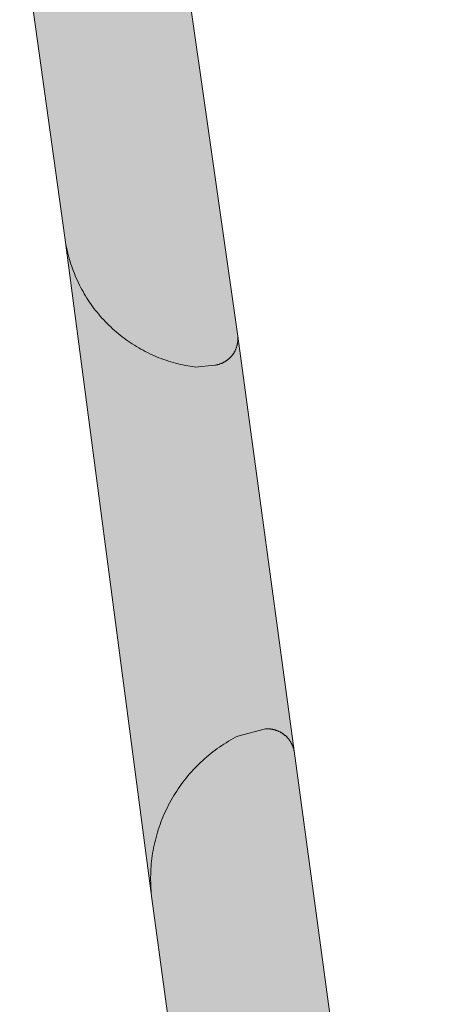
# Model space of a CAD drawing. Extents: x 97094 to 109644, y 463509 to 471969.
# Tile 154 of 256: x 102888.97 to 102897.49, y 468885.15 to 468904.6. Entities that reach past the tile are written whole.
import ezdxf

# ---------------------------------------------------------------- set-up
doc = ezdxf.new("R2010")
doc.units = 0
doc.layers.add('109 Onkruidbestrijding elementen', color=6, linetype='Continuous', lineweight=20, true_color=0xff00ff)

msp = doc.modelspace()

# ---------------------------------------------------------------- hatches: boundary and pattern name
at = {"layer": '109 Onkruidbestrijding elementen', "true_color": 0xff00ff}
for points in [[(102892.822, 468897.776), (102892.831, 468897.777), (102892.839, 468897.778), (102892.848, 468897.78), (102892.856, 468897.781), (102892.865, 468897.783), (102892.873, 468897.785), (102892.882, 468897.787), (102892.89, 468897.789), (102892.898, 468897.791), (102892.907, 468897.794), (102892.915, 468897.796), (102892.923, 468897.799), (102892.931, 468897.802), (102892.94, 468897.805), (102892.948, 468897.808), (102892.956, 468897.811), (102892.964, 468897.815), (102892.972, 468897.818), (102892.979, 468897.822), (102892.987, 468897.826), (102892.995, 468897.829), (102893.003, 468897.833), (102893.01, 468897.838), (102893.018, 468897.842), (102893.025, 468897.846), (102893.033, 468897.851), (102893.04, 468897.855), (102893.047, 468897.86), (102893.054, 468897.865), (102893.061, 468897.87), (102893.068, 468897.875), (102893.075, 468897.881), (102893.082, 468897.886), (102893.089, 468897.891), (102893.095, 468897.897), (102893.102, 468897.903), (102893.108, 468897.908), (102893.115, 468897.914), (102893.121, 468897.92), (102893.127, 468897.926), (102893.133, 468897.933), (102893.139, 468897.939), (102893.145, 468897.945), (102893.151, 468897.952), (102893.156, 468897.959), (102893.162, 468897.965), (102893.167, 468897.972), (102893.172, 468897.979), (102893.178, 468897.986), (102893.183, 468897.993), (102893.188, 468898), (102893.192, 468898.007), (102893.197, 468898.015), (102893.202, 468898.022), (102893.206, 468898.029), (102893.21, 468898.037), (102893.215, 468898.044), (102893.219, 468898.052), (102893.222, 468898.06), (102893.226, 468898.068), (102893.23, 468898.076), (102893.233, 468898.083), (102893.237, 468898.091), (102893.24, 468898.099), (102893.243, 468898.108), (102893.246, 468898.116), (102893.249, 468898.124), (102893.252, 468898.132), (102893.254, 468898.14), (102893.257, 468898.149), (102893.259, 468898.157), (102893.261, 468898.165), (102893.263, 468898.174), (102893.265, 468898.182), (102893.267, 468898.191), (102893.269, 468898.199), (102893.27, 468898.208), (102893.271, 468898.216), (102893.273, 468898.225), (102893.274, 468898.234), (102893.275, 468898.242), (102893.275, 468898.251), (102893.276, 468898.259), (102893.276, 468898.268), (102893.277, 468898.277), (102893.277, 468898.285), (102893.277, 468898.294), (102893.277, 468898.303), (102893.277, 468898.311), (102893.276, 468898.32), (102893.276, 468898.329), (102893.275, 468898.337), (102893.274, 468898.346), (102891.719, 468909.272), (102891.716, 468909.281), (102891.714, 468909.29), (102891.711, 468909.3), (102891.708, 468909.309), (102891.704, 468909.318), (102891.701, 468909.327), (102891.697, 468909.336), (102891.694, 468909.344), (102891.69, 468909.353), (102891.686, 468909.362), (102891.682, 468909.371), (102891.678, 468909.379), (102891.673, 468909.388), (102891.669, 468909.396), (102891.664, 468909.405), (102891.659, 468909.413), (102891.654, 468909.421), (102891.649, 468909.429), (102891.644, 468909.437), (102891.638, 468909.445), (102891.633, 468909.453), (102891.627, 468909.461), (102891.622, 468909.468), (102891.616, 468909.476), (102891.61, 468909.483), (102891.604, 468909.491), (102891.597, 468909.498), (102891.591, 468909.505), (102891.584, 468909.512), (102891.578, 468909.519), (102891.571, 468909.526), (102891.564, 468909.533), (102891.557, 468909.539), (102891.55, 468909.546), (102891.543, 468909.552), (102891.536, 468909.559), (102891.528, 468909.565), (102891.521, 468909.571), (102891.513, 468909.577), (102891.506, 468909.582), (102891.498, 468909.588), (102891.49, 468909.593), (102891.482, 468909.599), (102891.474, 468909.604), (102891.466, 468909.609), (102891.458, 468909.614), (102891.449, 468909.619), (102891.441, 468909.624), (102891.433, 468909.628), (102891.424, 468909.632), (102891.415, 468909.637), (102891.407, 468909.641), (102891.398, 468909.645), (102891.389, 468909.649), (102891.38, 468909.652), (102891.371, 468909.656), (102891.362, 468909.659), (102891.353, 468909.662), (102891.344, 468909.665), (102891.335, 468909.668), (102891.326, 468909.671), (102891.317, 468909.674), (102891.308, 468909.676), (102891.298, 468909.679), (102891.289, 468909.681), (102891.279, 468909.683), (102891.27, 468909.685), (102891.261, 468909.686), (102891.251, 468909.688), (102891.242, 468909.689), (102891.232, 468909.69), (102891.223, 468909.691), (102891.213, 468909.692), (102891.204, 468909.693), (102891.194, 468909.694), (102891.184, 468909.694), (102891.175, 468909.694), (102891.165, 468909.694), (102891.156, 468909.694), (102891.146, 468909.694), (102890.751, 468909.595), (102890.706, 468909.575), (102890.661, 468909.555), (102890.617, 468909.534), (102890.573, 468909.512), (102890.529, 468909.49), (102890.486, 468909.467), (102890.443, 468909.443), (102890.401, 468909.418), (102890.359, 468909.393), (102890.318, 468909.366), (102890.276, 468909.34), (102890.236, 468909.312), (102890.196, 468909.284), (102890.156, 468909.255), (102890.117, 468909.226), (102890.078, 468909.196), (102890.04, 468909.165), (102890.002, 468909.133), (102889.965, 468909.101), (102889.928, 468909.069), (102889.892, 468909.035), (102889.857, 468909.002), (102889.822, 468908.967), (102889.788, 468908.932), (102889.754, 468908.896), (102889.721, 468908.86), (102889.688, 468908.824), (102889.656, 468908.786), (102889.625, 468908.748), (102889.594, 468908.71), (102889.564, 468908.671), (102889.535, 468908.632), (102889.506, 468908.592), (102889.478, 468908.552), (102889.451, 468908.511), (102889.425, 468908.47), (102889.399, 468908.428), (102889.373, 468908.386), (102889.349, 468908.344), (102889.325, 468908.301), (102889.302, 468908.258), (102889.28, 468908.214), (102889.258, 468908.17), (102889.237, 468908.125), (102889.217, 468908.081), (102889.198, 468908.036), (102889.179, 468907.99), (102889.161, 468907.944), (102889.144, 468907.899), (102889.128, 468907.852), (102889.112, 468907.806), (102889.098, 468907.759), (102889.084, 468907.712), (102889.07, 468907.665), (102889.058, 468907.617), (102889.047, 468907.569), (102889.036, 468907.522), (102889.026, 468907.474), (102889.017, 468907.425), (102889.008, 468907.377), (102889.001, 468907.329), (102888.994, 468907.28), (102888.988, 468907.231), (102888.983, 468907.182), (102888.979, 468907.134), (102888.975, 468907.085), (102888.973, 468907.036), (102888.971, 468906.987), (102888.97, 468906.938), (102888.97, 468906.889), (102888.971, 468906.839), (102888.972, 468906.79), (102888.974, 468906.741), (102888.978, 468906.692), (102888.982, 468906.644), (102888.986, 468906.595), (102888.992, 468906.546), (102889.861, 468900.299), (102889.868, 468900.25), (102889.876, 468900.201), (102889.884, 468900.153), (102889.894, 468900.104), (102889.904, 468900.056), (102889.915, 468900.008), (102889.927, 468899.96), (102889.939, 468899.912), (102889.953, 468899.864), (102889.967, 468899.817), (102889.982, 468899.77), (102889.998, 468899.723), (102890.014, 468899.676), (102890.031, 468899.63), (102890.049, 468899.584), (102890.068, 468899.538), (102890.088, 468899.493), (102890.108, 468899.448), (102890.129, 468899.403), (102890.151, 468899.359), (102890.173, 468899.315), (102890.197, 468899.271), (102890.221, 468899.228), (102890.245, 468899.185), (102890.271, 468899.143), (102890.297, 468899.101), (102890.324, 468899.059), (102890.351, 468899.018), (102890.379, 468898.977), (102890.408, 468898.937), (102890.437, 468898.898), (102890.468, 468898.858), (102890.498, 468898.82), (102890.53, 468898.782), (102890.562, 468898.744), (102890.594, 468898.707), (102890.628, 468898.67), (102890.662, 468898.634), (102890.696, 468898.599), (102890.731, 468898.564), (102890.767, 468898.53), (102890.803, 468898.496), (102890.84, 468898.463), (102890.877, 468898.431), (102890.915, 468898.399), (102890.953, 468898.368), (102890.992, 468898.337), (102891.031, 468898.307), (102891.071, 468898.278), (102891.111, 468898.249), (102891.152, 468898.222), (102891.193, 468898.194), (102891.235, 468898.168), (102891.277, 468898.142), (102891.32, 468898.117), (102891.363, 468898.092), (102891.406, 468898.069), (102891.45, 468898.046), (102891.494, 468898.023), (102891.539, 468898.002), (102891.583, 468897.981), (102891.629, 468897.961), (102891.674, 468897.942), (102891.72, 468897.923), (102891.766, 468897.905), (102891.812, 468897.888), (102891.859, 468897.872), (102891.906, 468897.857), (102891.953, 468897.842), (102892.001, 468897.828), (102892.048, 468897.815), (102892.096, 468897.803), (102892.144, 468897.791), (102892.192, 468897.78), (102892.241, 468897.771), (102892.289, 468897.761), (102892.338, 468897.753), (102892.387, 468897.746), (102892.436, 468897.739), (102892.822, 468897.776)], [(102893.277, 468890.448), (102893.824, 468890.59), (102893.833, 468890.59), (102893.842, 468890.591), (102893.851, 468890.591), (102893.86, 468890.591), (102893.869, 468890.591), (102893.878, 468890.591), (102893.887, 468890.59), (102893.896, 468890.59), (102893.905, 468890.589), (102893.914, 468890.588), (102893.923, 468890.587), (102893.932, 468890.586), (102893.941, 468890.585), (102893.95, 468890.583), (102893.959, 468890.581), (102893.968, 468890.58), (102893.977, 468890.578), (102893.985, 468890.576), (102893.994, 468890.573), (102894.003, 468890.571), (102894.011, 468890.569), (102894.02, 468890.566), (102894.029, 468890.563), (102894.037, 468890.56), (102894.046, 468890.557), (102894.054, 468890.554), (102894.063, 468890.551), (102894.071, 468890.547), (102894.079, 468890.543), (102894.087, 468890.54), (102894.095, 468890.536), (102894.104, 468890.532), (102894.112, 468890.528), (102894.119, 468890.523), (102894.127, 468890.519), (102894.135, 468890.514), (102894.143, 468890.51), (102894.15, 468890.505), (102894.158, 468890.5), (102894.165, 468890.495), (102894.173, 468890.489), (102894.18, 468890.484), (102894.187, 468890.479), (102894.194, 468890.473), (102894.201, 468890.467), (102894.208, 468890.462), (102894.215, 468890.456), (102894.222, 468890.45), (102894.229, 468890.444), (102894.235, 468890.437), (102894.242, 468890.431), (102894.248, 468890.425), (102894.254, 468890.418), (102894.26, 468890.411), (102894.266, 468890.405), (102894.272, 468890.398), (102894.278, 468890.391), (102894.283, 468890.384), (102894.289, 468890.376), (102894.294, 468890.369), (102894.299, 468890.362), (102894.305, 468890.354), (102894.31, 468890.347), (102894.315, 468890.339), (102894.319, 468890.332), (102894.324, 468890.324), (102894.328, 468890.316), (102894.333, 468890.308), (102894.337, 468890.3), (102894.341, 468890.292), (102894.345, 468890.284), (102894.349, 468890.276), (102894.353, 468890.268), (102894.356, 468890.259), (102894.36, 468890.251), (102894.363, 468890.243), (102894.366, 468890.234), (102894.369, 468890.226), (102894.372, 468890.217), (102894.375, 468890.209), (102894.377, 468890.2), (102894.38, 468890.191), (102894.382, 468890.182), (102894.384, 468890.174), (102894.386, 468890.165), (102894.388, 468890.156), (102893.274, 468898.346), (102893.275, 468898.337), (102893.276, 468898.329), (102893.276, 468898.32), (102893.277, 468898.311), (102893.277, 468898.303), (102893.277, 468898.294), (102893.277, 468898.285), (102893.277, 468898.277), (102893.276, 468898.268), (102893.276, 468898.259), (102893.275, 468898.251), (102893.275, 468898.242), (102893.274, 468898.234), (102893.273, 468898.225), (102893.271, 468898.216), (102893.27, 468898.208), (102893.269, 468898.199), (102893.267, 468898.191), (102893.265, 468898.182), (102893.263, 468898.174), (102893.261, 468898.165), (102893.259, 468898.157), (102893.257, 468898.149), (102893.254, 468898.14), (102893.252, 468898.132), (102893.249, 468898.124), (102893.246, 468898.116), (102893.243, 468898.108), (102893.24, 468898.099), (102893.237, 468898.091), (102893.233, 468898.083), (102893.23, 468898.076), (102893.226, 468898.068), (102893.222, 468898.06), (102893.219, 468898.052), (102893.215, 468898.044), (102893.21, 468898.037), (102893.206, 468898.029), (102893.202, 468898.022), (102893.197, 468898.015), (102893.192, 468898.007), (102893.188, 468898), (102893.183, 468897.993), (102893.178, 468897.986), (102893.172, 468897.979), (102893.167, 468897.972), (102893.162, 468897.965), (102893.156, 468897.959), (102893.151, 468897.952), (102893.145, 468897.945), (102893.139, 468897.939), (102893.133, 468897.933), (102893.127, 468897.926), (102893.121, 468897.92), (102893.115, 468897.914), (102893.108, 468897.908), (102893.102, 468897.903), (102893.095, 468897.897), (102893.089, 468897.891), (102893.082, 468897.886), (102893.075, 468897.881), (102893.068, 468897.875), (102893.061, 468897.87), (102893.054, 468897.865), (102893.047, 468897.86), (102893.04, 468897.855), (102893.033, 468897.851), (102893.025, 468897.846), (102893.018, 468897.842), (102893.01, 468897.838), (102893.003, 468897.833), (102892.995, 468897.829), (102892.987, 468897.826), (102892.979, 468897.822), (102892.972, 468897.818), (102892.964, 468897.815), (102892.956, 468897.811), (102892.948, 468897.808), (102892.94, 468897.805), (102892.931, 468897.802), (102892.923, 468897.799), (102892.915, 468897.796), (102892.907, 468897.794), (102892.898, 468897.791), (102892.89, 468897.789), (102892.882, 468897.787), (102892.873, 468897.785), (102892.865, 468897.783), (102892.856, 468897.781), (102892.848, 468897.78), (102892.839, 468897.778), (102892.831, 468897.777), (102892.822, 468897.776), (102892.436, 468897.739), (102892.387, 468897.746), (102892.338, 468897.753), (102892.289, 468897.761), (102892.241, 468897.771), (102892.192, 468897.78), (102892.144, 468897.791), (102892.096, 468897.803), (102892.048, 468897.815), (102892.001, 468897.828), (102891.953, 468897.842), (102891.906, 468897.857), (102891.859, 468897.872), (102891.812, 468897.888), (102891.766, 468897.905), (102891.72, 468897.923), (102891.674, 468897.942), (102891.629, 468897.961), (102891.583, 468897.981), (102891.539, 468898.002), (102891.494, 468898.023), (102891.45, 468898.046), (102891.406, 468898.069), (102891.363, 468898.092), (102891.32, 468898.117), (102891.277, 468898.142), (102891.235, 468898.168), (102891.193, 468898.194), (102891.152, 468898.222), (102891.111, 468898.249), (102891.071, 468898.278), (102891.031, 468898.307), (102890.992, 468898.337), (102890.953, 468898.368), (102890.915, 468898.399), (102890.877, 468898.431), (102890.84, 468898.463), (102890.803, 468898.496), (102890.767, 468898.53), (102890.731, 468898.564), (102890.696, 468898.599), (102890.662, 468898.634), (102890.628, 468898.67), (102890.594, 468898.707), (102890.562, 468898.744), (102890.53, 468898.782), (102890.498, 468898.82), (102890.468, 468898.858), (102890.437, 468898.898), (102890.408, 468898.937), (102890.379, 468898.977), (102890.351, 468899.018), (102890.324, 468899.059), (102890.297, 468899.101), (102890.271, 468899.143), (102890.245, 468899.185), (102890.221, 468899.228), (102890.197, 468899.271), (102890.173, 468899.315), (102890.151, 468899.359), (102890.129, 468899.403), (102890.108, 468899.448), (102890.088, 468899.493), (102890.068, 468899.538), (102890.049, 468899.584), (102890.031, 468899.63), (102890.014, 468899.676), (102889.998, 468899.723), (102889.982, 468899.77), (102889.967, 468899.817), (102889.953, 468899.864), (102889.939, 468899.912), (102889.927, 468899.96), (102889.915, 468900.008), (102889.904, 468900.056), (102889.894, 468900.104), (102889.884, 468900.153), (102889.876, 468900.201), (102889.868, 468900.25), (102889.861, 468900.299), (102891.579, 468887.236), (102891.573, 468887.289), (102891.568, 468887.341), (102891.563, 468887.394), (102891.56, 468887.447), (102891.557, 468887.5), (102891.556, 468887.553), (102891.555, 468887.606), (102891.555, 468887.659), (102891.556, 468887.712), (102891.558, 468887.765), (102891.56, 468887.818), (102891.564, 468887.871), (102891.569, 468887.924), (102891.574, 468887.976), (102891.58, 468888.029), (102891.587, 468888.081), (102891.595, 468888.134), (102891.604, 468888.186), (102891.614, 468888.238), (102891.625, 468888.29), (102891.636, 468888.342), (102891.649, 468888.393), (102891.662, 468888.445), (102891.676, 468888.496), (102891.691, 468888.547), (102891.707, 468888.597), (102891.723, 468888.647), (102891.741, 468888.698), (102891.759, 468888.747), (102891.778, 468888.797), (102891.798, 468888.846), (102891.819, 468888.895), (102891.84, 468888.943), (102891.863, 468888.991), (102891.886, 468889.039), (102891.91, 468889.086), (102891.935, 468889.133), (102891.96, 468889.179), (102891.987, 468889.225), (102892.014, 468889.271), (102892.041, 468889.316), (102892.07, 468889.36), (102892.099, 468889.405), (102892.129, 468889.448), (102892.16, 468889.491), (102892.192, 468889.534), (102892.224, 468889.576), (102892.257, 468889.618), (102892.291, 468889.659), (102892.325, 468889.699), (102892.36, 468889.739), (102892.395, 468889.778), (102892.432, 468889.817), (102892.469, 468889.855), (102892.506, 468889.892), (102892.544, 468889.929), (102892.583, 468889.965), (102892.622, 468890.001), (102892.662, 468890.035), (102892.703, 468890.069), (102892.744, 468890.103), (102892.786, 468890.136), (102892.828, 468890.168), (102892.871, 468890.199), (102892.914, 468890.23), (102892.958, 468890.26), (102893.002, 468890.289), (102893.047, 468890.317), (102893.092, 468890.345), (102893.137, 468890.372), (102893.184, 468890.398), (102893.23, 468890.423), (102893.277, 468890.448)], [(102894.028, 468869.239), (102894.036, 468869.189), (102894.045, 468869.14), (102894.054, 468869.09), (102894.065, 468869.041), (102894.076, 468868.991), (102894.088, 468868.942), (102894.101, 468868.894), (102894.115, 468868.845), (102894.13, 468868.797), (102894.145, 468868.749), (102894.161, 468868.701), (102894.178, 468868.654), (102894.196, 468868.606), (102894.214, 468868.559), (102894.234, 468868.513), (102894.254, 468868.466), (102894.275, 468868.421), (102894.296, 468868.375), (102894.319, 468868.33), (102894.342, 468868.285), (102894.366, 468868.241), (102894.39, 468868.197), (102894.416, 468868.153), (102894.442, 468868.11), (102894.469, 468868.067), (102894.496, 468868.025), (102894.525, 468867.983), (102894.554, 468867.942), (102894.583, 468867.901), (102894.613, 468867.86), (102894.644, 468867.821), (102894.676, 468867.781), (102894.708, 468867.743), (102894.741, 468867.704), (102894.775, 468867.667), (102894.809, 468867.63), (102894.844, 468867.593), (102894.879, 468867.557), (102894.915, 468867.522), (102894.952, 468867.487), (102894.989, 468867.453), (102895.027, 468867.42), (102895.065, 468867.387), (102895.104, 468867.355), (102895.143, 468867.323), (102895.183, 468867.292), (102895.224, 468867.262), (102895.265, 468867.232), (102895.306, 468867.204), (102895.348, 468867.175), (102895.39, 468867.148), (102895.433, 468867.121), (102895.476, 468867.095), (102895.52, 468867.07), (102895.564, 468867.046), (102895.609, 468867.022), (102895.654, 468866.999), (102895.699, 468866.976), (102895.744, 468866.955), (102895.79, 468866.934), (102895.837, 468866.914), (102895.883, 468866.895), (102895.93, 468866.877), (102895.978, 468866.859), (102896.025, 468866.842), (102896.073, 468866.826), (102896.121, 468866.811), (102896.169, 468866.796), (102896.218, 468866.783), (102896.267, 468866.77), (102896.316, 468866.758), (102896.365, 468866.747), (102896.414, 468866.737), (102896.464, 468866.727), (102897.009, 468866.739), (102897.018, 468866.74), (102897.026, 468866.741), (102897.035, 468866.742), (102897.044, 468866.743), (102897.052, 468866.744), (102897.061, 468866.746), (102897.07, 468866.748), (102897.078, 468866.749), (102897.087, 468866.751), (102897.095, 468866.753), (102897.104, 468866.756), (102897.112, 468866.758), (102897.121, 468866.76), (102897.129, 468866.763), (102897.137, 468866.766), (102897.146, 468866.769), (102897.154, 468866.772), (102897.162, 468866.775), (102897.17, 468866.778), (102897.178, 468866.782), (102897.186, 468866.785), (102897.194, 468866.789), (102897.202, 468866.793), (102897.21, 468866.797), (102897.218, 468866.801), (102897.225, 468866.805), (102897.233, 468866.81), (102897.24, 468866.814), (102897.248, 468866.819), (102897.255, 468866.824), (102897.262, 468866.829), (102897.27, 468866.834), (102897.277, 468866.839), (102897.284, 468866.844), (102897.291, 468866.849), (102897.298, 468866.855), (102897.304, 468866.86), (102897.311, 468866.866), (102897.318, 468866.872), (102897.324, 468866.878), (102897.33, 468866.884), (102897.337, 468866.89), (102897.343, 468866.896), (102897.349, 468866.902), (102897.355, 468866.909), (102897.361, 468866.915), (102897.366, 468866.922), (102897.372, 468866.929), (102897.378, 468866.936), (102897.383, 468866.942), (102897.388, 468866.949), (102897.393, 468866.957), (102897.399, 468866.964), (102897.403, 468866.971), (102897.408, 468866.978), (102897.413, 468866.986), (102897.418, 468866.993), (102897.422, 468867.001), (102897.426, 468867.008), (102897.43, 468867.016), (102897.435, 468867.024), (102897.438, 468867.032), (102897.442, 468867.04), (102897.446, 468867.048), (102897.449, 468867.056), (102897.453, 468867.064), (102897.456, 468867.072), (102897.459, 468867.08), (102897.462, 468867.088), (102897.465, 468867.097), (102897.468, 468867.105), (102897.47, 468867.113), (102897.473, 468867.122), (102897.475, 468867.13), (102897.477, 468867.139), (102897.479, 468867.147), (102897.481, 468867.156), (102897.483, 468867.164), (102897.484, 468867.173), (102897.486, 468867.182), (102897.487, 468867.19), (102897.488, 468867.199), (102897.489, 468867.208), (102897.49, 468867.216), (102897.491, 468867.225), (102897.491, 468867.234), (102897.492, 468867.243), (102897.492, 468867.251), (102897.492, 468867.26), (102897.492, 468867.269), (102894.388, 468890.156), (102894.386, 468890.165), (102894.384, 468890.174), (102894.382, 468890.182), (102894.38, 468890.191), (102894.377, 468890.2), (102894.375, 468890.209), (102894.372, 468890.217), (102894.369, 468890.226), (102894.366, 468890.234), (102894.363, 468890.243), (102894.36, 468890.251), (102894.356, 468890.259), (102894.353, 468890.268), (102894.349, 468890.276), (102894.345, 468890.284), (102894.341, 468890.292), (102894.337, 468890.3), (102894.333, 468890.308), (102894.328, 468890.316), (102894.324, 468890.324), (102894.319, 468890.332), (102894.315, 468890.339), (102894.31, 468890.347), (102894.305, 468890.354), (102894.299, 468890.362), (102894.294, 468890.369), (102894.289, 468890.376), (102894.283, 468890.384), (102894.278, 468890.391), (102894.272, 468890.398), (102894.266, 468890.405), (102894.26, 468890.411), (102894.254, 468890.418), (102894.248, 468890.425), (102894.242, 468890.431), (102894.235, 468890.437), (102894.229, 468890.444), (102894.222, 468890.45), (102894.215, 468890.456), (102894.208, 468890.462), (102894.201, 468890.467), (102894.194, 468890.473), (102894.187, 468890.479), (102894.18, 468890.484), (102894.173, 468890.489), (102894.165, 468890.495), (102894.158, 468890.5), (102894.15, 468890.505), (102894.143, 468890.51), (102894.135, 468890.514), (102894.127, 468890.519), (102894.119, 468890.523), (102894.112, 468890.528), (102894.104, 468890.532), (102894.095, 468890.536), (102894.087, 468890.54), (102894.079, 468890.543), (102894.071, 468890.547), (102894.063, 468890.551), (102894.054, 468890.554), (102894.046, 468890.557), (102894.037, 468890.56), (102894.029, 468890.563), (102894.02, 468890.566), (102894.011, 468890.569), (102894.003, 468890.571), (102893.994, 468890.573), (102893.985, 468890.576), (102893.977, 468890.578), (102893.968, 468890.58), (102893.959, 468890.581), (102893.95, 468890.583), (102893.941, 468890.585), (102893.932, 468890.586), (102893.923, 468890.587), (102893.914, 468890.588), (102893.905, 468890.589), (102893.896, 468890.59), (102893.887, 468890.59), (102893.878, 468890.591), (102893.869, 468890.591), (102893.86, 468890.591), (102893.851, 468890.591), (102893.842, 468890.591), (102893.833, 468890.59), (102893.824, 468890.59), (102893.277, 468890.448), (102893.23, 468890.423), (102893.184, 468890.398), (102893.137, 468890.372), (102893.092, 468890.345), (102893.047, 468890.317), (102893.002, 468890.289), (102892.958, 468890.26), (102892.914, 468890.23), (102892.871, 468890.199), (102892.828, 468890.168), (102892.786, 468890.136), (102892.744, 468890.103), (102892.703, 468890.069), (102892.662, 468890.035), (102892.622, 468890.001), (102892.583, 468889.965), (102892.544, 468889.929), (102892.506, 468889.892), (102892.469, 468889.855), (102892.432, 468889.817), (102892.395, 468889.778), (102892.36, 468889.739), (102892.325, 468889.699), (102892.291, 468889.659), (102892.257, 468889.618), (102892.224, 468889.576), (102892.192, 468889.534), (102892.16, 468889.491), (102892.129, 468889.448), (102892.099, 468889.405), (102892.07, 468889.36), (102892.041, 468889.316), (102892.014, 468889.271), (102891.987, 468889.225), (102891.96, 468889.179), (102891.935, 468889.133), (102891.91, 468889.086), (102891.886, 468889.039), (102891.863, 468888.991), (102891.84, 468888.943), (102891.819, 468888.895), (102891.798, 468888.846), (102891.778, 468888.797), (102891.759, 468888.747), (102891.741, 468888.698), (102891.723, 468888.647), (102891.707, 468888.597), (102891.691, 468888.547), (102891.676, 468888.496), (102891.662, 468888.445), (102891.649, 468888.393), (102891.636, 468888.342), (102891.625, 468888.29), (102891.614, 468888.238), (102891.604, 468888.186), (102891.595, 468888.134), (102891.587, 468888.081), (102891.58, 468888.029), (102891.574, 468887.976), (102891.569, 468887.924), (102891.564, 468887.871), (102891.56, 468887.818), (102891.558, 468887.765), (102891.556, 468887.712), (102891.555, 468887.659), (102891.555, 468887.606), (102891.556, 468887.553), (102891.557, 468887.5), (102891.56, 468887.447), (102891.563, 468887.394), (102891.568, 468887.341), (102891.573, 468887.289), (102891.579, 468887.236), (102894.028, 468869.239)]]:
    msp.add_hatch(color=6, dxfattribs=at).paths.add_polyline_path(points)

# ---------------------------------------------------------------- linework, layer by layer
at = {"layer": '109 Onkruidbestrijding elementen', "color": 3, "true_color": 0x00ff00}
for points in [[(102888.992, 468906.546), (102889.861, 468900.299), (102889.868, 468900.25), (102889.876, 468900.201), (102889.884, 468900.153), (102889.894, 468900.104), (102889.904, 468900.056), (102889.915, 468900.008), (102889.927, 468899.96), (102889.939, 468899.912), (102889.953, 468899.864), (102889.967, 468899.817), (102889.982, 468899.77), (102889.998, 468899.723), (102890.014, 468899.676), (102890.031, 468899.63), (102890.049, 468899.584), (102890.068, 468899.538), (102890.088, 468899.493), (102890.108, 468899.448), (102890.129, 468899.403), (102890.151, 468899.359), (102890.173, 468899.315), (102890.197, 468899.271), (102890.221, 468899.228), (102890.245, 468899.185), (102890.271, 468899.143), (102890.297, 468899.101), (102890.324, 468899.059), (102890.351, 468899.018), (102890.379, 468898.977), (102890.408, 468898.937), (102890.437, 468898.898), (102890.468, 468898.858), (102890.498, 468898.82), (102890.53, 468898.782), (102890.562, 468898.744), (102890.594, 468898.707), (102890.628, 468898.67), (102890.662, 468898.634), (102890.696, 468898.599), (102890.731, 468898.564), (102890.767, 468898.53), (102890.803, 468898.496), (102890.84, 468898.463), (102890.877, 468898.431), (102890.915, 468898.399), (102890.953, 468898.368), (102890.992, 468898.337), (102891.031, 468898.307), (102891.071, 468898.278), (102891.111, 468898.249), (102891.152, 468898.222), (102891.193, 468898.194), (102891.235, 468898.168), (102891.277, 468898.142), (102891.32, 468898.117), (102891.363, 468898.092), (102891.406, 468898.069), (102891.45, 468898.046), (102891.494, 468898.023), (102891.539, 468898.002), (102891.583, 468897.981), (102891.629, 468897.961), (102891.674, 468897.942), (102891.72, 468897.923), (102891.766, 468897.905), (102891.812, 468897.888), (102891.859, 468897.872), (102891.906, 468897.857), (102891.953, 468897.842), (102892.001, 468897.828), (102892.048, 468897.815), (102892.096, 468897.803), (102892.144, 468897.791), (102892.192, 468897.78), (102892.241, 468897.771), (102892.289, 468897.761), (102892.338, 468897.753), (102892.387, 468897.746), (102892.436, 468897.739), (102892.822, 468897.776), (102892.822, 468897.776), (102892.831, 468897.777), (102892.839, 468897.778), (102892.848, 468897.78), (102892.856, 468897.781), (102892.865, 468897.783), (102892.873, 468897.785), (102892.882, 468897.787), (102892.89, 468897.789), (102892.898, 468897.791), (102892.907, 468897.794), (102892.915, 468897.796), (102892.923, 468897.799), (102892.931, 468897.802), (102892.94, 468897.805), (102892.948, 468897.808), (102892.956, 468897.811), (102892.964, 468897.815), (102892.972, 468897.818), (102892.979, 468897.822), (102892.987, 468897.826), (102892.995, 468897.829), (102893.003, 468897.833), (102893.01, 468897.838), (102893.018, 468897.842), (102893.025, 468897.846), (102893.033, 468897.851), (102893.04, 468897.855), (102893.047, 468897.86), (102893.054, 468897.865), (102893.061, 468897.87), (102893.068, 468897.875), (102893.075, 468897.881), (102893.082, 468897.886), (102893.089, 468897.891), (102893.095, 468897.897), (102893.102, 468897.903), (102893.108, 468897.908), (102893.115, 468897.914), (102893.121, 468897.92), (102893.127, 468897.926), (102893.133, 468897.933), (102893.139, 468897.939), (102893.145, 468897.945), (102893.151, 468897.952), (102893.156, 468897.959), (102893.162, 468897.965), (102893.167, 468897.972), (102893.172, 468897.979), (102893.178, 468897.986), (102893.183, 468897.993), (102893.188, 468898), (102893.192, 468898.007), (102893.197, 468898.015), (102893.202, 468898.022), (102893.206, 468898.029), (102893.21, 468898.037), (102893.215, 468898.044), (102893.219, 468898.052), (102893.222, 468898.06), (102893.226, 468898.068), (102893.23, 468898.076), (102893.233, 468898.083), (102893.237, 468898.091), (102893.24, 468898.099), (102893.243, 468898.108), (102893.246, 468898.116), (102893.249, 468898.124), (102893.252, 468898.132), (102893.254, 468898.14), (102893.257, 468898.149), (102893.259, 468898.157), (102893.261, 468898.165), (102893.263, 468898.174), (102893.265, 468898.182), (102893.267, 468898.191), (102893.269, 468898.199), (102893.27, 468898.208), (102893.271, 468898.216), (102893.273, 468898.225), (102893.274, 468898.234), (102893.275, 468898.242), (102893.275, 468898.251), (102893.276, 468898.259), (102893.276, 468898.268), (102893.277, 468898.277), (102893.277, 468898.285), (102893.277, 468898.294), (102893.277, 468898.303), (102893.277, 468898.311), (102893.276, 468898.32), (102893.276, 468898.329), (102893.275, 468898.337), (102893.274, 468898.346), (102891.719, 468909.272)], [(102897.492, 468867.269), (102894.388, 468890.156), (102894.386, 468890.165), (102894.384, 468890.174), (102894.382, 468890.182), (102894.38, 468890.191), (102894.377, 468890.2), (102894.375, 468890.209), (102894.372, 468890.217), (102894.369, 468890.226), (102894.366, 468890.234), (102894.363, 468890.243), (102894.36, 468890.251), (102894.356, 468890.259), (102894.353, 468890.268), (102894.349, 468890.276), (102894.345, 468890.284), (102894.341, 468890.292), (102894.337, 468890.3), (102894.333, 468890.308), (102894.328, 468890.316), (102894.324, 468890.324), (102894.319, 468890.332), (102894.315, 468890.339), (102894.31, 468890.347), (102894.305, 468890.354), (102894.299, 468890.362), (102894.294, 468890.369), (102894.289, 468890.376), (102894.283, 468890.384), (102894.278, 468890.391), (102894.272, 468890.398), (102894.266, 468890.405), (102894.26, 468890.411), (102894.254, 468890.418), (102894.248, 468890.425), (102894.242, 468890.431), (102894.235, 468890.437), (102894.229, 468890.444), (102894.222, 468890.45), (102894.215, 468890.456), (102894.208, 468890.462), (102894.201, 468890.467), (102894.194, 468890.473), (102894.187, 468890.479), (102894.18, 468890.484), (102894.173, 468890.489), (102894.165, 468890.495), (102894.158, 468890.5), (102894.15, 468890.505), (102894.143, 468890.51), (102894.135, 468890.514), (102894.127, 468890.519), (102894.119, 468890.523), (102894.112, 468890.528), (102894.104, 468890.532), (102894.095, 468890.536), (102894.087, 468890.54), (102894.079, 468890.543), (102894.071, 468890.547), (102894.063, 468890.551), (102894.054, 468890.554), (102894.046, 468890.557), (102894.037, 468890.56), (102894.029, 468890.563), (102894.02, 468890.566), (102894.011, 468890.569), (102894.003, 468890.571), (102893.994, 468890.573), (102893.985, 468890.576), (102893.977, 468890.578), (102893.968, 468890.58), (102893.959, 468890.581), (102893.95, 468890.583), (102893.941, 468890.585), (102893.932, 468890.586), (102893.923, 468890.587), (102893.914, 468890.588), (102893.905, 468890.589), (102893.896, 468890.59), (102893.887, 468890.59), (102893.878, 468890.591), (102893.869, 468890.591), (102893.86, 468890.591), (102893.851, 468890.591), (102893.842, 468890.591), (102893.833, 468890.59), (102893.824, 468890.59), (102893.277, 468890.448), (102893.23, 468890.423), (102893.184, 468890.398), (102893.137, 468890.372), (102893.092, 468890.345), (102893.047, 468890.317), (102893.002, 468890.289), (102892.958, 468890.26), (102892.914, 468890.23), (102892.871, 468890.199), (102892.828, 468890.168), (102892.786, 468890.136), (102892.744, 468890.103), (102892.703, 468890.069), (102892.662, 468890.035), (102892.622, 468890.001), (102892.583, 468889.965), (102892.544, 468889.929), (102892.506, 468889.892), (102892.469, 468889.855), (102892.432, 468889.817), (102892.395, 468889.778), (102892.36, 468889.739), (102892.325, 468889.699), (102892.291, 468889.659), (102892.257, 468889.618), (102892.224, 468889.576), (102892.192, 468889.534), (102892.16, 468889.491), (102892.129, 468889.448), (102892.099, 468889.405), (102892.07, 468889.36), (102892.041, 468889.316), (102892.014, 468889.271), (102891.987, 468889.225), (102891.96, 468889.179), (102891.935, 468889.133), (102891.91, 468889.086), (102891.886, 468889.039), (102891.863, 468888.991), (102891.84, 468888.943), (102891.819, 468888.895), (102891.798, 468888.846), (102891.778, 468888.797), (102891.759, 468888.747), (102891.741, 468888.698), (102891.723, 468888.647), (102891.707, 468888.597), (102891.691, 468888.547), (102891.676, 468888.496), (102891.662, 468888.445), (102891.649, 468888.393), (102891.636, 468888.342), (102891.625, 468888.29), (102891.614, 468888.238), (102891.604, 468888.186), (102891.595, 468888.134), (102891.587, 468888.081), (102891.58, 468888.029), (102891.574, 468887.976), (102891.569, 468887.924), (102891.564, 468887.871), (102891.56, 468887.818), (102891.558, 468887.765), (102891.556, 468887.712), (102891.555, 468887.659), (102891.555, 468887.606), (102891.556, 468887.553), (102891.557, 468887.5), (102891.56, 468887.447), (102891.563, 468887.394), (102891.568, 468887.341), (102891.573, 468887.289), (102891.579, 468887.236), (102894.028, 468869.239)]]:
    msp.add_lwpolyline(points, dxfattribs=at)
msp.add_lwpolyline([(102893.277, 468890.448), (102893.824, 468890.59), (102893.833, 468890.59), (102893.842, 468890.591), (102893.851, 468890.591), (102893.86, 468890.591), (102893.869, 468890.591), (102893.878, 468890.591), (102893.887, 468890.59), (102893.896, 468890.59), (102893.905, 468890.589), (102893.914, 468890.588), (102893.923, 468890.587), (102893.932, 468890.586), (102893.941, 468890.585), (102893.95, 468890.583), (102893.959, 468890.581), (102893.968, 468890.58), (102893.977, 468890.578), (102893.985, 468890.576), (102893.994, 468890.573), (102894.003, 468890.571), (102894.011, 468890.569), (102894.02, 468890.566), (102894.029, 468890.563), (102894.037, 468890.56), (102894.046, 468890.557), (102894.054, 468890.554), (102894.063, 468890.551), (102894.071, 468890.547), (102894.079, 468890.543), (102894.087, 468890.54), (102894.095, 468890.536), (102894.104, 468890.532), (102894.112, 468890.528), (102894.119, 468890.523), (102894.127, 468890.519), (102894.135, 468890.514), (102894.143, 468890.51), (102894.15, 468890.505), (102894.158, 468890.5), (102894.165, 468890.495), (102894.173, 468890.489), (102894.18, 468890.484), (102894.187, 468890.479), (102894.194, 468890.473), (102894.201, 468890.467), (102894.208, 468890.462), (102894.215, 468890.456), (102894.222, 468890.45), (102894.229, 468890.444), (102894.235, 468890.437), (102894.242, 468890.431), (102894.248, 468890.425), (102894.254, 468890.418), (102894.26, 468890.411), (102894.266, 468890.405), (102894.272, 468890.398), (102894.278, 468890.391), (102894.283, 468890.384), (102894.289, 468890.376), (102894.294, 468890.369), (102894.299, 468890.362), (102894.305, 468890.354), (102894.31, 468890.347), (102894.315, 468890.339), (102894.319, 468890.332), (102894.324, 468890.324), (102894.328, 468890.316), (102894.333, 468890.308), (102894.337, 468890.3), (102894.341, 468890.292), (102894.345, 468890.284), (102894.349, 468890.276), (102894.353, 468890.268), (102894.356, 468890.259), (102894.36, 468890.251), (102894.363, 468890.243), (102894.366, 468890.234), (102894.369, 468890.226), (102894.372, 468890.217), (102894.375, 468890.209), (102894.377, 468890.2), (102894.38, 468890.191), (102894.382, 468890.182), (102894.384, 468890.174), (102894.386, 468890.165), (102894.388, 468890.156), (102893.274, 468898.346), (102893.275, 468898.337), (102893.276, 468898.329), (102893.276, 468898.32), (102893.277, 468898.311), (102893.277, 468898.303), (102893.277, 468898.294), (102893.277, 468898.285), (102893.277, 468898.277), (102893.276, 468898.268), (102893.276, 468898.259), (102893.275, 468898.251), (102893.275, 468898.242), (102893.274, 468898.234), (102893.273, 468898.225), (102893.271, 468898.216), (102893.27, 468898.208), (102893.269, 468898.199), (102893.267, 468898.191), (102893.265, 468898.182), (102893.263, 468898.174), (102893.261, 468898.165), (102893.259, 468898.157), (102893.257, 468898.149), (102893.254, 468898.14), (102893.252, 468898.132), (102893.249, 468898.124), (102893.246, 468898.116), (102893.243, 468898.108), (102893.24, 468898.099), (102893.237, 468898.091), (102893.233, 468898.083), (102893.23, 468898.076), (102893.226, 468898.068), (102893.222, 468898.06), (102893.219, 468898.052), (102893.215, 468898.044), (102893.21, 468898.037), (102893.206, 468898.029), (102893.202, 468898.022), (102893.197, 468898.015), (102893.192, 468898.007), (102893.188, 468898), (102893.183, 468897.993), (102893.178, 468897.986), (102893.172, 468897.979), (102893.167, 468897.972), (102893.162, 468897.965), (102893.156, 468897.959), (102893.151, 468897.952), (102893.145, 468897.945), (102893.139, 468897.939), (102893.133, 468897.933), (102893.127, 468897.926), (102893.121, 468897.92), (102893.115, 468897.914), (102893.108, 468897.908), (102893.102, 468897.903), (102893.095, 468897.897), (102893.089, 468897.891), (102893.082, 468897.886), (102893.075, 468897.881), (102893.068, 468897.875), (102893.061, 468897.87), (102893.054, 468897.865), (102893.047, 468897.86), (102893.04, 468897.855), (102893.033, 468897.851), (102893.025, 468897.846), (102893.018, 468897.842), (102893.01, 468897.838), (102893.003, 468897.833), (102892.995, 468897.829), (102892.987, 468897.826), (102892.979, 468897.822), (102892.972, 468897.818), (102892.964, 468897.815), (102892.956, 468897.811), (102892.948, 468897.808), (102892.94, 468897.805), (102892.931, 468897.802), (102892.923, 468897.799), (102892.915, 468897.796), (102892.907, 468897.794), (102892.898, 468897.791), (102892.89, 468897.789), (102892.882, 468897.787), (102892.873, 468897.785), (102892.865, 468897.783), (102892.856, 468897.781), (102892.848, 468897.78), (102892.839, 468897.778), (102892.831, 468897.777), (102892.822, 468897.776), (102892.436, 468897.739), (102892.387, 468897.746), (102892.338, 468897.753), (102892.289, 468897.761), (102892.241, 468897.771), (102892.192, 468897.78), (102892.144, 468897.791), (102892.096, 468897.803), (102892.048, 468897.815), (102892.001, 468897.828), (102891.953, 468897.842), (102891.906, 468897.857), (102891.859, 468897.872), (102891.812, 468897.888), (102891.766, 468897.905), (102891.72, 468897.923), (102891.674, 468897.942), (102891.629, 468897.961), (102891.583, 468897.981), (102891.539, 468898.002), (102891.494, 468898.023), (102891.45, 468898.046), (102891.406, 468898.069), (102891.363, 468898.092), (102891.32, 468898.117), (102891.277, 468898.142), (102891.235, 468898.168), (102891.193, 468898.194), (102891.152, 468898.222), (102891.111, 468898.249), (102891.071, 468898.278), (102891.031, 468898.307), (102890.992, 468898.337), (102890.953, 468898.368), (102890.915, 468898.399), (102890.877, 468898.431), (102890.84, 468898.463), (102890.803, 468898.496), (102890.767, 468898.53), (102890.731, 468898.564), (102890.696, 468898.599), (102890.662, 468898.634), (102890.628, 468898.67), (102890.594, 468898.707), (102890.562, 468898.744), (102890.53, 468898.782), (102890.498, 468898.82), (102890.468, 468898.858), (102890.437, 468898.898), (102890.408, 468898.937), (102890.379, 468898.977), (102890.351, 468899.018), (102890.324, 468899.059), (102890.297, 468899.101), (102890.271, 468899.143), (102890.245, 468899.185), (102890.221, 468899.228), (102890.197, 468899.271), (102890.173, 468899.315), (102890.151, 468899.359), (102890.129, 468899.403), (102890.108, 468899.448), (102890.088, 468899.493), (102890.068, 468899.538), (102890.049, 468899.584), (102890.031, 468899.63), (102890.014, 468899.676), (102889.998, 468899.723), (102889.982, 468899.77), (102889.967, 468899.817), (102889.953, 468899.864), (102889.939, 468899.912), (102889.927, 468899.96), (102889.915, 468900.008), (102889.904, 468900.056), (102889.894, 468900.104), (102889.884, 468900.153), (102889.876, 468900.201), (102889.868, 468900.25), (102889.861, 468900.299), (102891.579, 468887.236), (102891.573, 468887.289), (102891.568, 468887.341), (102891.563, 468887.394), (102891.56, 468887.447), (102891.557, 468887.5), (102891.556, 468887.553), (102891.555, 468887.606), (102891.555, 468887.659), (102891.556, 468887.712), (102891.558, 468887.765), (102891.56, 468887.818), (102891.564, 468887.871), (102891.569, 468887.924), (102891.574, 468887.976), (102891.58, 468888.029), (102891.587, 468888.081), (102891.595, 468888.134), (102891.604, 468888.186), (102891.614, 468888.238), (102891.625, 468888.29), (102891.636, 468888.342), (102891.649, 468888.393), (102891.662, 468888.445), (102891.676, 468888.496), (102891.691, 468888.547), (102891.707, 468888.597), (102891.723, 468888.647), (102891.741, 468888.698), (102891.759, 468888.747), (102891.778, 468888.797), (102891.798, 468888.846), (102891.819, 468888.895), (102891.84, 468888.943), (102891.863, 468888.991), (102891.886, 468889.039), (102891.91, 468889.086), (102891.935, 468889.133), (102891.96, 468889.179), (102891.987, 468889.225), (102892.014, 468889.271), (102892.041, 468889.316), (102892.07, 468889.36), (102892.099, 468889.405), (102892.129, 468889.448), (102892.16, 468889.491), (102892.192, 468889.534), (102892.224, 468889.576), (102892.257, 468889.618), (102892.291, 468889.659), (102892.325, 468889.699), (102892.36, 468889.739), (102892.395, 468889.778), (102892.432, 468889.817), (102892.469, 468889.855), (102892.506, 468889.892), (102892.544, 468889.929), (102892.583, 468889.965), (102892.622, 468890.001), (102892.662, 468890.035), (102892.703, 468890.069), (102892.744, 468890.103), (102892.786, 468890.136), (102892.828, 468890.168), (102892.871, 468890.199), (102892.914, 468890.23), (102892.958, 468890.26), (102893.002, 468890.289), (102893.047, 468890.317), (102893.092, 468890.345), (102893.137, 468890.372), (102893.184, 468890.398), (102893.23, 468890.423), (102893.277, 468890.448)], close=True, dxfattribs=at)

doc.saveas('drawing.dxf')
